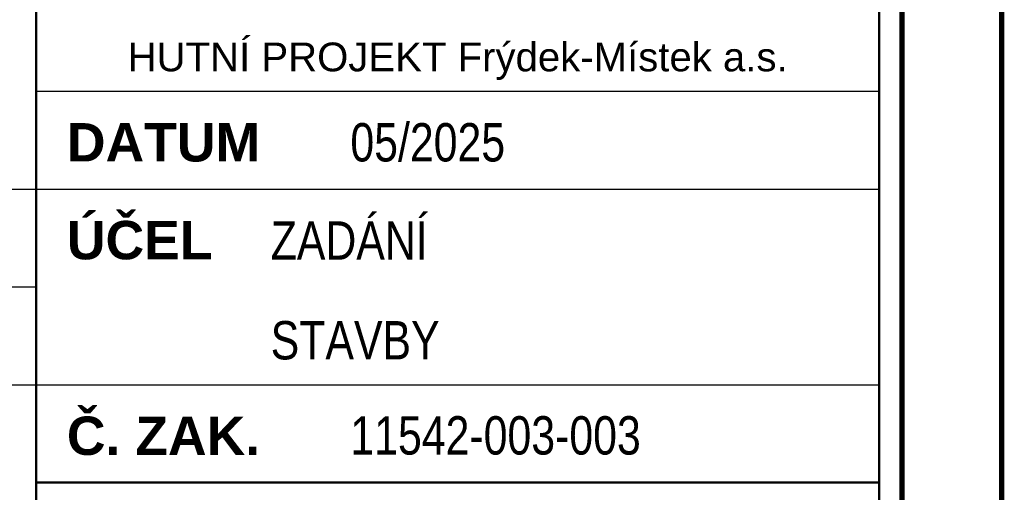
# Paper-space layout 'Layout1' of a CAD drawing. Extents: x -2 to 1380, y -36 to 422.
# Tile 27 of 54: x 1124 to 1188, y 39 to 70. Entities that reach past the tile are written whole.
import ezdxf
from ezdxf.enums import TextEntityAlignment as Align

# ---------------------------------------------------------------- set-up
doc = ezdxf.new("R2010")
doc.units = 0
doc.layers.get('DEFPOINTS').update_dxf_attribs({"color": 132, "linetype": 'CONTINUOUS'})
doc.layers.add('RAMECEK_HP', color=251, linetype='CONTINUOUS')
doc.layers.add('RAZITKO_HP', color=222, linetype='CONTINUOUS')
doc.styles.add('RAZITKO_HP_ARIAL', font='arial.ttf')
doc.styles.add('RAZITKO_HP_ARIAL_B', font='arialbd.ttf')
doc.styles.add('RAZITKO_HP_ARIAL_N', font='arial.ttf', dxfattribs={"width": 0.8})
doc.styles.add('ROMANS', font='romans.shx', dxfattribs={"width": 0.8})

# ---------------------------------------------------------------- blocks, each defined once
blk = doc.blocks.new('*U6')
at = {"layer": 'DEFPOINTS'}
blk.add_lwpolyline([(1188, 0), (978, 0), (978, 297), (1188, 297)], close=True, dxfattribs=at)
at = {"layer": 'RAMECEK_HP', "lineweight": 35, "const_width": 0.35}
for points in [[(0, 420), (0, 0), (1188, 0), (1188, 420)], [(6.5, 413.5), (6.5, 6.5), (1181.5, 6.5), (1181.5, 413.5)]]:
    blk.add_lwpolyline(points, close=True, dxfattribs=at)
at = {"layer": 'DEFPOINTS', "style": 'ROMANS', "width": 0.8}
blk.add_attdef('TISK', text='', height=10, dxfattribs=at).set_placement((1188, -33), align=Align.RIGHT)
blk = doc.blocks.new('A$C78d7bfb9')
at = {"layer": 'RAZITKO_HP', "lineweight": 50}
for p, q in [((-63, 84.5), (-63, 8)), ((-8, 84.5), (-8, 8)), ((-63, 39.875), (-8, 39.875))]:
    blk.add_line(p, q, dxfattribs=at)
at = {"layer": 'RAZITKO_HP', "lineweight": 25}
for p, q in [((-63, 65.375), (-8, 65.375)), ((-180, 59), (-63, 59)), ((-63, 59), (-8, 59)), ((-180, 52.625), (-63, 52.625)), ((-180, 46.25), (-63, 46.25)), ((-63, 46.25), (-8, 46.25))]:
    blk.add_line(p, q, dxfattribs=at)
at = {"layer": 'RAZITKO_HP', "lineweight": 25, "style": 'RAZITKO_HP_ARIAL'}
blk.add_text('HUTNÍ PROJEKT Frýdek-Místek a.s.', height=1.875, dxfattribs=at).set_placement((-35.5, 66.675), align=Align.CENTER)
at = {"layer": 'RAZITKO_HP', "lineweight": 35, "style": 'RAZITKO_HP_ARIAL_B'}
for s, p in [('DATUM', (-61, 60.8)), ('ÚČEL', (-61, 54.425)), ('Č. ZAK.', (-61, 41.675))]:
    blk.add_text(s, height=2.5, dxfattribs=at).set_placement(p)
at = {"layer": 'RAZITKO_HP', "style": 'RAZITKO_HP_ARIAL_N', "width": 0.8}
for s, p in [('05/2025', (-42.5, 60.8)), ('ZADÁNÍ', (-47.7, 54.4)), ('STAVBY', (-47.7, 47.9)), ('11542-003-003', (-42.5, 41.7))]:
    blk.add_text(s, height=2.5, dxfattribs=at).set_placement(p)

psp = doc.layouts.get("Layout1")

# ---------------------------------------------------------------- block references
at = {"layer": 'RAMECEK_HP'}
psp.add_blockref('*U6', (0, 0), dxfattribs=at)
at = {"layer": 'RAZITKO_HP'}
psp.add_blockref('A$C78d7bfb9', (1188, 0), dxfattribs=at)

doc.saveas('drawing.dxf')
